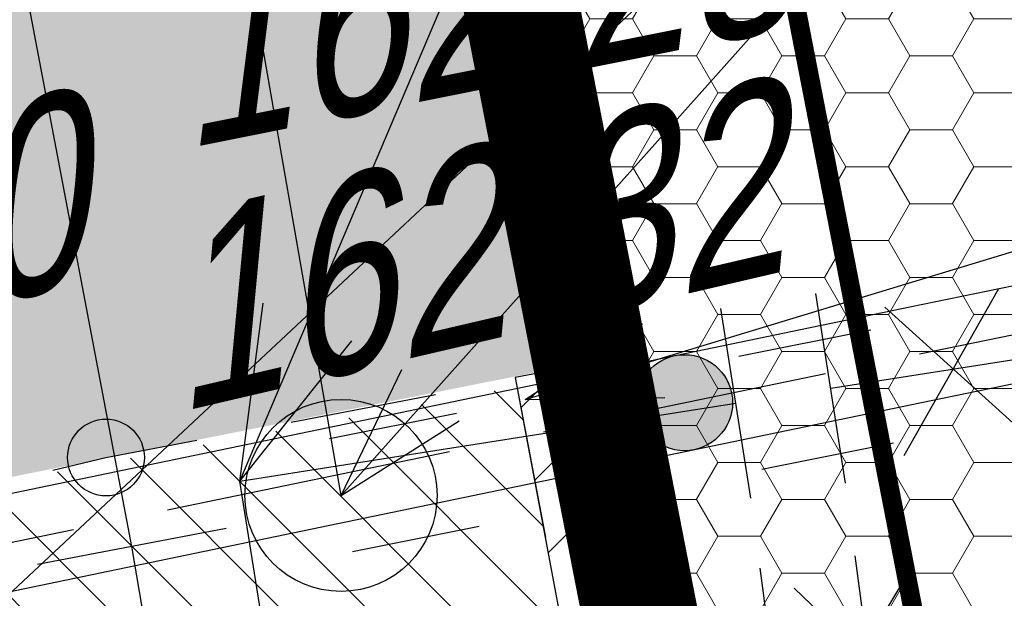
# Model space of a CAD drawing. Header units: millimetres. Extents: x 4385 to 11928, y 17253 to 36963.
# Tile 47 of 256: x 5882.63 to 5887.75, y 18485.79 to 18488.8. Entities that reach past the tile are written whole.
import ezdxf
from ezdxf import colors
from ezdxf.entities.mleader import LeaderData, LeaderLine
from ezdxf.math import Vec2, Vec3

# ---------------------------------------------------------------- set-up
doc = ezdxf.new("R2010")
doc.units = ezdxf.units.MM
for name, pattern in [('CENTER', [50.8, 31.75, -6.35, 6.35, -6.35]), ('DASHED', [19.05, 12.7, -6.35]), ('ГП_Ботаническая_1 и 2 этап$0$ACAD_ISO04W100', [30, 24, -3, 0, -3])]:
    doc.linetypes.add(name, pattern=pattern)
for name, color, linetype, lineweight in [('Геоподоснова_34179-21 от 9.08.21$0$Водосток проектный', 7, 'Continuous', 25), ('Геоподоснова_34179-21 от 9.08.21$0$Газопровод', 7, 'Continuous', 25), ('Геоподоснова_34179-21 от 9.08.21$0$Горизонтали', 7, 'Continuous', 25), ('Геоподоснова_34179-21 от 9.08.21$0$Граница улицы', 7, 'Continuous', 25), ('Геоподоснова_34179-21 от 9.08.21$0$Кабель Мосэнерго', 7, 'Continuous', 25), ('Геоподоснова_34179-21 от 9.08.21$0$Красные линии', 7, 'Continuous', 25), ('Геоподоснова_34179-21 от 9.08.21$0$Ограды', 7, 'Continuous', 25), ('Геоподоснова_34179-21 от 9.08.21$0$Фонтаны', 7, 'Continuous', 25), ('ГП_Ботаническая_1 и 2 этап$0$ГП_здан_проект_оси', 50, 'ГП_Ботаническая_1 и 2 этап$0$ACAD_ISO04W100', 15), ('ГП_граница_3_этапа_500', 202, 'Continuous', 15), ('ГП_здан_проект_оси', 50, 'CENTER', 0), ('ГП_тротуары', 210, 'Continuous', 5)]:
    doc.layers.add(name, color=color, linetype=linetype, lineweight=lineweight)
for name, color, linetype, true_color in [('ГП_граница_ГПЗУ_500', 7, 'Continuous', 0x0000f5), ('ГП_дороги_сущ', 7, 'Continuous', 0xd0c5b3), ('ГП_здан_проект_гараж', 7, 'Continuous', 0xcc0000)]:
    doc.layers.add(name, color=color, linetype=linetype, true_color=true_color)
for name, color, linetype, lineweight, true_color, transparency in [('ГП_дороги_штриховка_сущ', 7, 'Continuous', 0, 0xc8d0d0, 0.6), ('ГП_озел_штриховка_сущ', 7, 'Continuous', 0, 0x829556, 0.6), ('ГП_тротуары_штриховка_сущ', 7, 'Continuous', 0, 0xba8573, 0.6), ('Покр_георешетка_газон_8.2(з)', 7, 'Continuous', 0, 0x394c26, 0.5)]:
    doc.layers.add(name, color=color, linetype=linetype, lineweight=lineweight, true_color=true_color, transparency=transparency)
doc.layers.add('ГП_текст этапы', color=7, linetype='Continuous', lineweight=5, true_color=0x000000)
doc.layers.add('Покр_георешетка_газон_8.2(п)', color=7, linetype='Continuous', lineweight=0, true_color=0x394c26)
doc.styles.add('GENERATED_STYLE_1', font='GOTHIC.TTF')
doc.styles.add('Геоподоснова_34179-21 от 9.08.21$0$Style-RUSSIAN_1251 I 0.32289', font='RUSSIAN_1251.shx', dxfattribs={"oblique": 18.5})
pattern_1 = [(0, (-5962.5526, -18500.8752), (0.333375, 0.1924741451), [0.22225, -0.4445]), (120, (-5962.5526, -18500.8752), (-0.3333749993, 0.1924741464), [0.22225, -0.4445]), (60, (-5962.5526, -18500.8752), (7e-10, 0.3849482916), [-0.4445, 0.22225])]

# ---------------------------------------------------------------- blocks, each defined once
blk = doc.blocks.new('Геоподоснова_34179-21 от 9.08.21$0$PIKET_231')
at = {"layer": 'Геоподоснова_34179-21 от 9.08.21$0$Горизонтали', "color": 7, "linetype": 'Continuous', "lineweight": 25}
blk.add_arc((0, 0), 0.2, 0, 360, dxfattribs=at)
blk = doc.blocks.new('Геоподоснова_34179-21 от 9.08.21$0$msdElementTypeLineString_106')
at = {"layer": 'Геоподоснова_34179-21 от 9.08.21$0$Граница улицы', "color": 7, "linetype": 'Continuous', "lineweight": 25}
for p, q in [((2.0979, 6.6763), (2.8492, 6.8198)), ((3.2809, 6.8264), (3.422, 6.0747))]:
    blk.add_line(p, q, dxfattribs=at)
at = {"layer": 'Геоподоснова_34179-21 от 9.08.21$0$Граница улицы', "color": 7, "linetype": 'Continuous', "lineweight": 25, "flags": 128}
blk.add_lwpolyline([(0.8583, 6.4261), (1.1342, 6.4922), (1.6068, 6.5825)], dxfattribs=at)
blk = doc.blocks.new('Геоподоснова_34179-21 от 9.08.21$0$msdElementTypeLineString_108')
at = {"layer": 'Геоподоснова_34179-21 от 9.08.21$0$Ограды', "linetype": 'Continuous', "lineweight": 25}
h = blk.add_hatch(color=7, dxfattribs=at)
edge = h.paths.add_edge_path()
edge.add_arc((5.402, 1.7145), 0.25, 0, 360)
at = {"layer": 'Геоподоснова_34179-21 от 9.08.21$0$Ограды', "color": 7, "linetype": 'Continuous', "lineweight": 25}
for p, q in [((6.5752, 2.2131), (7.5544, 2.4161)), ((6.626, 1.9683), (8.0948, 2.2728)), ((5.5961, 2.01), (6.5752, 2.2131)), ((4.6169, 1.807), (5.5961, 2.01)), ((6.6768, 1.7235), (7.6559, 1.9265)), ((4.6676, 1.5622), (6.1364, 1.8667)), ((3.6377, 1.604), (4.6169, 1.807)), ((5.6976, 1.5204), (6.6768, 1.7235)), ((2.6585, 1.401), (3.6377, 1.604)), ((4.7184, 1.3174), (5.6976, 1.5204)), ((2.7093, 1.1562), (4.1781, 1.4607)), ((1.6794, 1.1979), (2.6585, 1.401)), ((3.7392, 1.1144), (4.7184, 1.3174)), ((2.7601, 0.9114), (3.7392, 1.1144)), ((0.751, 0.7501), (2.2197, 1.0546)), ((1.7809, 0.7083), (2.7601, 0.9114))]:
    blk.add_line(p, q, dxfattribs=at)
blk.add_circle((5.402, 1.7145), 0.25, dxfattribs=at)
blk.add_circle((5.402, 1.7145), 0.25, dxfattribs=at)
blk = doc.blocks.new('Геоподоснова_34179-21 от 9.08.21$0$msdElementTypeLineString_170')
at = {"layer": 'Геоподоснова_34179-21 от 9.08.21$0$Газопровод', "color": 1, "linetype": 'Continuous', "lineweight": 25}
for p, q in [((4.3573, 45.0806), (3.8644, 44.2105)), ((3.7649, 44.9854), (4.5062, 44.3134))]:
    blk.add_line(p, q, dxfattribs=at)
blk = doc.blocks.new('Геоподоснова_34179-21 от 9.08.21$0$msdElementTypeLineString_171')
at = {"layer": 'Геоподоснова_34179-21 от 9.08.21$0$Газопровод', "color": 16, "linetype": 'Continuous', "lineweight": 25}
for p, q in [((3.6534, 44.1615), (3.4981, 45.1494)), ((3.1595, 44.0839), (3.0042, 45.0718)), ((3.5757, 44.6555), (5.3511, 44.9345))]:
    blk.add_line(p, q, dxfattribs=at)
at = {"layer": 'Геоподоснова_34179-21 от 9.08.21$0$Газопровод', "color": 16, "linetype": 'Continuous', "lineweight": 25, "flags": 128}
blk.add_lwpolyline([(0.6536, 43.2032), (0.5, 44.172), (3.0818, 44.5778)], dxfattribs=at)
blk = doc.blocks.new('Геоподоснова_34179-21 от 9.08.21$0$msdElementTypeMultiLine_20')
at = {"layer": 'Геоподоснова_34179-21 от 9.08.21$0$Газопровод', "color": 1, "linetype": 'Continuous', "lineweight": 25}
blk.add_blockref('Геоподоснова_34179-21 от 9.08.21$0$msdElementTypeLineString_170', (0.093, 0.093), dxfattribs=at)
at = {"layer": 'Геоподоснова_34179-21 от 9.08.21$0$Газопровод', "color": 16, "linetype": 'Continuous', "lineweight": 25}
blk.add_blockref('Геоподоснова_34179-21 от 9.08.21$0$msdElementTypeLineString_171', (0, 0), dxfattribs=at)
blk = doc.blocks.new('Геоподоснова_34179-21 от 9.08.21$0$msdElementTypeLineString_179')
at = {"layer": 'Геоподоснова_34179-21 от 9.08.21$0$Газопровод', "color": 1, "linetype": 'Continuous', "lineweight": 25}
for p, q in [((7.283, 1.6928), (6.7687, 0.8352)), ((6.6884, 1.6124), (7.4128, 0.9221))]:
    blk.add_line(p, q, dxfattribs=at)
blk = doc.blocks.new('Геоподоснова_34179-21 от 9.08.21$0$msdElementTypeLineString_180')
at = {"layer": 'Геоподоснова_34179-21 от 9.08.21$0$Газопровод', "color": 16, "linetype": 'Continuous', "lineweight": 25}
for p, q in [((7.2307, 0.8831), (7.1, 1.8745)), ((6.735, 0.8177), (6.6043, 1.8091))]:
    blk.add_line(p, q, dxfattribs=at)
blk = doc.blocks.new('Геоподоснова_34179-21 от 9.08.21$0$msdElementTypeMultiLine_27')
at = {"layer": 'Геоподоснова_34179-21 от 9.08.21$0$Газопровод', "color": 16, "linetype": 'Continuous', "lineweight": 25}
blk.add_blockref('Геоподоснова_34179-21 от 9.08.21$0$msdElementTypeLineString_180', (0, 0), dxfattribs=at)
at = {"layer": 'Геоподоснова_34179-21 от 9.08.21$0$Газопровод', "color": 1, "linetype": 'Continuous', "lineweight": 25}
blk.add_blockref('Геоподоснова_34179-21 от 9.08.21$0$msdElementTypeLineString_179', (0.093, 0.093), dxfattribs=at)
blk = doc.blocks.new('Геоподоснова_34179-21 от 9.08.21$0$msdElementTypeLineString_212')
at = {"layer": 'Геоподоснова_34179-21 от 9.08.21$0$Кабель Мосэнерго', "color": 7, "linetype": 'Continuous', "lineweight": 25}
for p, q in [((1.9912, 7.8904), (1.0088, 7.7036)), ((3.1882, 1.5934), (2.2058, 1.4066))]:
    blk.add_line(p, q, dxfattribs=at)
blk = doc.blocks.new('Геоподоснова_34179-21 от 9.08.21$0$msdElementTypeMultiLine_50')
at = {"layer": 'Геоподоснова_34179-21 от 9.08.21$0$Кабель Мосэнерго', "color": 7, "linetype": 'Continuous', "lineweight": 25, "flags": 128}
blk.add_lwpolyline([(2.697, 1.5), (1.5, 7.797)], dxfattribs=at)
at = {"layer": 'Геоподоснова_34179-21 от 9.08.21$0$Кабель Мосэнерго', "color": 7, "linetype": 'Continuous', "lineweight": 25}
blk.add_blockref('Геоподоснова_34179-21 от 9.08.21$0$msdElementTypeLineString_212', (0, 0), dxfattribs=at)
blk = doc.blocks.new('Геоподоснова_34179-21 от 9.08.21$0$DIMTXT_174')
at = {"layer": 'Геоподоснова_34179-21 от 9.08.21$0$Газопровод', "color": 16, "linetype": 'Continuous', "lineweight": 25}
for q in [(0.1214, 0.9261), (0.5817, 0.7308)]:
    blk.add_line((0, 0), q, dxfattribs=at)
at = {"layer": 'Геоподоснова_34179-21 от 9.08.21$0$Газопровод', "color": 16, "linetype": 'Continuous', "lineweight": 25, "flags": 128}
blk.add_lwpolyline([(0, 0), (1.9033, 4.485), (9.2312, 5.9249)], dxfattribs=at)
blk = doc.blocks.new('Геоподоснова_34179-21 от 9.08.21$0$KOLOD_82')
at = {"layer": 'Геоподоснова_34179-21 от 9.08.21$0$Водосток проектный', "color": 7, "linetype": 'Continuous', "lineweight": 25}
blk.add_arc((0, 0), 0.5, 0, 360, dxfattribs=at)
blk = doc.blocks.new('Геоподоснова_34179-21 от 9.08.21$0$msdElementTypeLineString_868')
at = {"layer": 'Геоподоснова_34179-21 от 9.08.21$0$Водосток проектный', "color": 7, "linetype": 'Continuous', "lineweight": 25}
for p, q in [((2.8178, 0.5673), (2.1315, 0.4292)), ((0.661, 0.1334), (0.0002, 0.0004))]:
    blk.add_line(p, q, dxfattribs=at)
blk = doc.blocks.new('Геоподоснова_34179-21 от 9.08.21$0$msdElementTypeLineString_869')
at = {"layer": 'Геоподоснова_34179-21 от 9.08.21$0$Водосток проектный', "color": 7, "linetype": 'Continuous', "lineweight": 25}
for p, q in [((2.8185, 0.5675), (2.1322, 0.4294)), ((0.6617, 0.1336), (0.0008, 0.0006))]:
    blk.add_line(p, q, dxfattribs=at)
blk = doc.blocks.new('Геоподоснова_34179-21 от 9.08.21$0$msdElementTypeMultiLine_534')
at = {"layer": 'Геоподоснова_34179-21 от 9.08.21$0$Водосток проектный', "color": 7, "linetype": 'Continuous', "lineweight": 25, "flags": 128}
blk.add_lwpolyline([(1.7194, 0.2491), (1.9915, 0.3038), (2.0293, 0.3138), (2.0572, 0.3264), (2.0954, 0.3458), (2.1278, 0.371), (2.1507, 0.3967), (2.1696, 0.4309), (2.1835, 0.4665), (2.1848, 0.4948), (2.1839, 0.5227), (2.0685, 1.0962), (2.059, 1.12), (2.0482, 1.1389), (2.0297, 1.1609), (2.0104, 1.1757), (1.9833, 1.1937), (1.9545, 1.209), (1.9203, 1.2161), (1.8722, 1.2228), (1.8353, 1.2201), (1.5316, 1.159)], dxfattribs=at)
at = {"layer": 'Геоподоснова_34179-21 от 9.08.21$0$Водосток проектный', "color": 7, "linetype": 'Continuous', "lineweight": 25}
for name, p in [('Геоподоснова_34179-21 от 9.08.21$0$msdElementTypeLineString_869', (0.407, 0.761)), ('Геоподоснова_34179-21 от 9.08.21$0$msdElementTypeLineString_868', (0.526, 0.173))]:
    blk.add_blockref(name, p, dxfattribs=at)
blk = doc.blocks.new('Геоподоснова_34179-21 от 9.08.21$0$msdElementTypeLineString_879')
at = {"layer": 'Геоподоснова_34179-21 от 9.08.21$0$Водосток проектный', "color": 7, "linetype": 'Continuous', "lineweight": 25}
blk.add_line((2.655, 42.3865), (1.4566, 49.255), dxfattribs=at)
blk = doc.blocks.new('Геоподоснова_34179-21 от 9.08.21$0$msdElementTypeMultiLine_541')
at = {"layer": 'Геоподоснова_34179-21 от 9.08.21$0$Водосток проектный', "color": 7, "linetype": 'Continuous', "lineweight": 25}
blk.add_blockref('Геоподоснова_34179-21 от 9.08.21$0$msdElementTypeLineString_879', (0.467, 0.467), dxfattribs=at)
blk = doc.blocks.new('Геоподоснова_34179-21 от 9.08.21$0$DIMTXT_262')
at = {"layer": 'Геоподоснова_34179-21 от 9.08.21$0$Водосток проектный', "color": 7, "linetype": 'Continuous', "lineweight": 25}
for q in [(0.3169, 0.6554), (0.6153, 0.389)]:
    blk.add_line((0, 0), q, dxfattribs=at)
at = {"layer": 'Геоподоснова_34179-21 от 9.08.21$0$Водосток проектный', "color": 7, "linetype": 'Continuous', "lineweight": 25, "flags": 128}
blk.add_lwpolyline([(0, 0), (3.2386, 3.6283), (10.1954, 4.9953)], dxfattribs=at)
blk = doc.blocks.new('Геоподоснова_34179-21 от 9.08.21$0$DIMTXT_274')
at = {"layer": 'Геоподоснова_34179-21 от 9.08.21$0$Водосток проектный', "color": 7, "linetype": 'Continuous', "lineweight": 25}
for q in [(0.6117, 0.3947), (0.7279, 0.0119)]:
    blk.add_line((0, 0), q, dxfattribs=at)
at = {"layer": 'Геоподоснова_34179-21 от 9.08.21$0$Водосток проектный', "color": 7, "linetype": 'Continuous', "lineweight": 25, "flags": 128}
blk.add_lwpolyline([(0, 0), (3.5289, 1.0711), (11.1219, 2.5631)], dxfattribs=at)
blk = doc.blocks.new('Геоподоснова_34179-21 от 9.08.21$0$msdElementTypeLineString_923')
at = {"layer": 'Геоподоснова_34179-21 от 9.08.21$0$Красные линии', "linetype": 'Continuous', "lineweight": 25}
blk.add_hatch(color=1, dxfattribs=at).paths.add_polyline_path([(39.9988, 58.9943), (39.4243, 61.9387), (39.6697, 61.9866), (40.2442, 59.0421)])
blk = doc.blocks.new('Геоподоснова_34179-21 от 9.08.21$0$msdElementTypeLineString_927')
at = {"layer": 'Геоподоснова_34179-21 от 9.08.21$0$Красные линии', "linetype": 'Continuous', "lineweight": 25}
for points in [[(39.4514, 41.3133), (39.2599, 42.2948), (39.5053, 42.3426), (39.6968, 41.3611)], [(39.6429, 40.3318), (39.4514, 41.3133), (39.6968, 41.3611), (39.8883, 40.3796)], [(39.8344, 39.3503), (39.6429, 40.3318), (39.8883, 40.3796), (40.0798, 39.3982)], [(40.0259, 38.3688), (39.8344, 39.3503), (40.0798, 39.3982), (40.2713, 38.4167)]]:
    blk.add_hatch(color=1, dxfattribs=at).paths.add_polyline_path(points)
blk = doc.blocks.new('Геоподоснова_34179-21 от 9.08.21')
at = {"layer": 'Геоподоснова_34179-21 от 9.08.21$0$Кабель Мосэнерго', "color": 10, "linetype": 'Continuous', "lineweight": 25}
blk.add_line((5883.4194, 18484.8379), (5883.211, 18486.059), dxfattribs=at)
at = {"layer": 'Геоподоснова_34179-21 от 9.08.21$0$Водосток проектный', "color": 7, "linetype": 'Continuous', "lineweight": 25}
for name, p in [('Геоподоснова_34179-21 от 9.08.21$0$msdElementTypeMultiLine_541', (5881.178, 18443.471)), ('Геоподоснова_34179-21 от 9.08.21$0$DIMTXT_262', (5884.3, 18486.3245)), ('Геоподоснова_34179-21 от 9.08.21$0$DIMTXT_274', (5885.2588, 18486.8234)), ('Геоподоснова_34179-21 от 9.08.21$0$msdElementTypeMultiLine_534', (5883.833, 18485.857)), ('Геоподоснова_34179-21 от 9.08.21$0$KOLOD_82', (5884.3, 18486.3245))]:
    blk.add_blockref(name, p, dxfattribs=at)
at = {"layer": 'Геоподоснова_34179-21 от 9.08.21$0$Газопровод', "color": 16, "linetype": 'Continuous', "lineweight": 25}
blk.add_blockref('Геоподоснова_34179-21 от 9.08.21$0$DIMTXT_174', (5883.774, 18486.399), dxfattribs=at)
at = {"layer": 'Геоподоснова_34179-21 от 9.08.21$0$Газопровод', "color": 1, "linetype": 'Continuous', "lineweight": 25}
for name, p in [('Геоподоснова_34179-21 от 9.08.21$0$msdElementTypeMultiLine_20', (5883.274, 18442.227)), ('Геоподоснова_34179-21 от 9.08.21$0$msdElementTypeMultiLine_27', (5879.878, 18484.136))]:
    blk.add_blockref(name, p, dxfattribs=at)
at = {"layer": 'Геоподоснова_34179-21 от 9.08.21$0$Горизонтали', "color": 7, "linetype": 'Continuous', "lineweight": 25, "xscale": 1.000001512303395, "yscale": 1.000001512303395, "zscale": 1.000001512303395, "rotation": 280.648796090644}
blk.add_blockref('Геоподоснова_34179-21 от 9.08.21$0$PIKET_231', (5883.0762, 18486.5222), dxfattribs=at)
at = {"layer": 'Геоподоснова_34179-21 от 9.08.21$0$Граница улицы', "color": 7, "linetype": 'Continuous', "lineweight": 25}
blk.add_blockref('Геоподоснова_34179-21 от 9.08.21$0$msdElementTypeLineString_106', (5881.942, 18480.03), dxfattribs=at)
at = {"layer": 'Геоподоснова_34179-21 от 9.08.21$0$Кабель Мосэнерго', "color": 7, "linetype": 'Continuous', "lineweight": 25}
blk.add_blockref('Геоподоснова_34179-21 от 9.08.21$0$msdElementTypeMultiLine_50', (5880.514, 18484.559), dxfattribs=at)
at = {"layer": 'Геоподоснова_34179-21 от 9.08.21$0$Красные линии', "color": 1, "linetype": 'Continuous', "lineweight": 25}
for name, p in [('Геоподоснова_34179-21 от 9.08.21$0$msdElementTypeLineString_927', (5845.715, 18447.295)), ('Геоподоснова_34179-21 от 9.08.21$0$msdElementTypeLineString_923', (5845.715, 18426.809))]:
    blk.add_blockref(name, p, dxfattribs=at)
at = {"layer": 'Геоподоснова_34179-21 от 9.08.21$0$Ограды', "color": 7, "linetype": 'Continuous', "lineweight": 25}
blk.add_blockref('Геоподоснова_34179-21 от 9.08.21$0$msdElementTypeLineString_108', (5880.687, 18485.093), dxfattribs=at)
at = {"layer": 'Геоподоснова_34179-21 от 9.08.21$0$Горизонтали', "color": 7, "linetype": 'Continuous', "lineweight": 25, "style": 'Геоподоснова_34179-21 от 9.08.21$0$Style-RUSSIAN_1251 I 0.32289', "oblique": 18.5, "width": 0.799996}
for s, rotation, p in [('162.28', 11.3139, (5883.4867, 18488.1292)), ('162.32', 13.1232, (5883.4497, 18486.7562))]:
    blk.add_text(s, height=1, rotation=rotation, dxfattribs=at).set_placement(p)
at = {"layer": 'Геоподоснова_34179-21 от 9.08.21$0$Фонтаны', "color": 7, "linetype": 'Continuous', "lineweight": 25, "style": 'Геоподоснова_34179-21 от 9.08.21$0$Style-RUSSIAN_1251 I 0.32289', "oblique": 18.5, "width": 0.799996}
blk.add_text('162.30', height=1, rotation=12.718, dxfattribs=at).set_placement((5879.8023, 18486.7166))
blk = doc.blocks.new('ГП_Ботаническая_1 и 2 этап')
at = {"layer": 'ГП_Ботаническая_1 и 2 этап$0$ГП_здан_проект_оси'}
blk.add_line((5850.5092, 18674.8041), (5898.1459, 18429.8487), dxfattribs=at)
blk = doc.blocks.new('Покр')
at = {"layer": 'Покр_георешетка_газон_8.2(з)'}
h = blk.add_hatch(dxfattribs=at)
h.set_pattern_fill('HONEY', color=256, scale=0.07)
h.set_pattern_definition(pattern_1)
h.paths.add_polyline_path([(-74.4116, -19.5468), (-76.22, -17.608), (-77.9929, -8.523), (-76.1823, -10.4643)])
at = {"layer": 'Покр_георешетка_газон_8.2(п)'}
h = blk.add_hatch(dxfattribs=at)
h.set_pattern_fill('HONEY', color=256, scale=0.07)
h.set_pattern_definition(pattern_1)
h.paths.add_polyline_path([(-76.1823, -10.4643), (-74.4116, -19.5468), (-67.7092, -26.7331), (-69.4989, -17.63)])

msp = doc.modelspace()

# ---------------------------------------------------------------- linework, layer by layer
at = {"layer": 'ГП_тротуары'}
msp.add_line((5886.3326, 18483.2672), (5884.7823, 18491.2119), dxfattribs=at)

# ---------------------------------------------------------------- block references
msp.add_blockref('Покр', (5962.5526, 18500.8752))

# ---------------------------------------------------------------- next in the draw order: block references
msp.add_blockref('ГП_Ботаническая_1 и 2 этап', (0, 0))

# ---------------------------------------------------------------- next in the draw order: hatches: boundary and pattern name
at = {"layer": 'ГП_дороги_штриховка_сущ'}
h = msp.add_hatch(color=256, dxfattribs=at)
h.dxf.hatch_style = 1
edge = h.paths.add_edge_path()
edge.add_line((5925.766, 18433.8547), (5941.9444, 18436.9725))
edge.add_line((5941.9444, 18436.9725), (5953.8571, 18439.646))
edge.add_line((5953.8571, 18439.646), (5952.8502, 18448.5953))
edge.add_line((5952.8502, 18448.5953), (5934.3906, 18444.9165))
edge.add_line((5934.3906, 18444.9165), (5923.7766, 18442.8923))
edge.add_line((5923.7766, 18442.8923), (5913.7654, 18440.8707))
edge.add_arc((6024.7505, 17851.7011), 599.5319, 100.668107, 101.5278222)
edge.add_line((5904.9378, 18439.1392), (5895.2208, 18437.0544))
edge.add_arc((5892.782, 18446.9187), 10.1613, 258.72901, 283.88703, ccw=False)
edge.add_arc((5892.507, 18446.219), 9.4224, 228.12261, 259.53734, ccw=False)
edge.add_arc((5892.8529, 18446.8038), 10.0895, 191.39778, 228.8772, ccw=False)
edge.add_line((5882.9623, 18444.8099), (5882.8537, 18445.3574))
edge.add_line((5882.8537, 18445.3574), (5880.7039, 18455.6011))
edge.add_line((5880.7039, 18455.6011), (5876.3651, 18478.0565))
edge.add_arc((5883.2363, 18479.4102), 7.0034, 102.08959, 191.14549, ccw=False)
edge.add_line((5881.7695, 18486.2583), (5885.6107, 18487.0248))
edge.add_line((5885.6107, 18487.0248), (5884.5759, 18492.3275))
edge.add_line((5884.5759, 18492.3275), (5880.7249, 18491.731))
edge.add_arc((5879.8374, 18497.3175), 5.6566, 253.3213, 279.0267, ccw=False)
edge.add_arc((5879.968, 18499.3125), 7.6183, 187.5257, 256.68805, ccw=False)
edge.add_line((5872.4153, 18498.3147), (5871.0954, 18505.1739))
edge.add_line((5871.0954, 18505.1739), (5870.7602, 18506.8572))
edge.add_line((5870.7602, 18506.8572), (5869.698, 18512.3769))
edge.add_line((5869.698, 18512.3769), (5868.2479, 18519.8057))
edge.add_line((5868.2479, 18519.8057), (5866.9127, 18526.8007))
edge.add_line((5866.9127, 18526.8007), (5865.7651, 18532.8131))
edge.add_line((5865.7651, 18532.8131), (5864.6612, 18538.596))
edge.add_line((5864.6612, 18538.596), (5864.202, 18540.87))
edge.add_line((5864.202, 18540.87), (5863.4947, 18545.3722))
edge.add_line((5863.4947, 18545.3722), (5863.3158, 18545.3437))
edge.add_line((5863.3158, 18545.3437), (5861.851, 18553.0529))
edge.add_line((5861.851, 18553.0529), (5861.1491, 18556.7274))
edge.add_line((5861.1491, 18556.7274), (5860.1071, 18562.17))
edge.add_line((5860.1071, 18562.17), (5859.4255, 18565.7303))
edge.add_line((5859.4255, 18565.7303), (5858.5151, 18570.4769))
edge.add_line((5858.5151, 18570.4769), (5857.5968, 18575.222))
edge.add_line((5857.5968, 18575.222), (5848.5543, 18573.2514))
edge.add_line((5848.5543, 18573.2514), (5849.5018, 18568.4775))
edge.add_line((5849.5018, 18568.4775), (5850.8986, 18561.3118))
edge.add_line((5850.8986, 18561.3118), (5851.9494, 18555.8278))
edge.add_line((5851.9494, 18555.8278), (5853.7721, 18546.315))
edge.add_line((5853.7721, 18546.315), (5855.0784, 18540.2297))
edge.add_line((5855.0784, 18540.2297), (5856.3648, 18533.9804))
edge.add_line((5856.3648, 18533.9804), (5857.6027, 18527.5711))
edge.add_line((5857.6027, 18527.5711), (5860.1732, 18514.262))
edge.add_line((5860.1732, 18514.262), (5861.2606, 18508.6321))
edge.add_line((5861.2606, 18508.6321), (5867.4741, 18476.4277))
edge.add_line((5867.4741, 18476.4277), (5871.8034, 18453.8927))
edge.add_line((5871.8034, 18453.8927), (5874.1284, 18441.5907))
edge.add_arc((5866.6336, 18439.7926), 7.7075, -71.14644, 13.49117, ccw=False)
edge.add_line((5869.1243, 18432.4987), (5871.4472, 18422.9255))
edge.add_arc((5869.2695, 18415.8164), 7.4352, 51.97644, 72.96891, ccw=False)
edge.add_line((5873.8494, 18421.6735), (5887.3412, 18424.7033))
edge.add_arc((5895.4998, 18415.1295), 12.5785, 101.57611, 130.43684, ccw=False)
edge.add_line((5892.9757, 18427.4522), (5897.6786, 18428.4156))
edge.add_line((5897.6786, 18428.4156), (5906.5646, 18430.1732))
edge.add_arc((6084.6926, 17553.0352), 895.0423, 100.227856, 101.4794371, ccw=False)
at = {"layer": 'ГП_озел_штриховка_сущ'}
h = msp.add_hatch(dxfattribs=at)
h.set_pattern_fill('ANSI31', color=256, scale=0.1)
h.paths.add_polyline_path([(5902.5841, 18448.0458), (5903.8056, 18441.8214), (5922.6065, 18445.5107), (5934.6951, 18448.0265), (5951.702, 18451.333), (5954.1827, 18451.8153), (5952.9348, 18458.0908)])
edge = h.paths.add_edge_path()
edge.add_line((5900.2096, 18448.7517), (5901.643, 18441.364))
edge.add_line((5901.643, 18441.364), (5896.2222, 18440.1367))
edge.add_arc((5895.7806, 18442.0873), 2, 190.8754, 282.7575, ccw=False)
edge.add_line((5893.8165, 18441.7099), (5886.891, 18477.757))
edge.add_line((5886.891, 18477.757), (5887.39, 18477.8487))
edge.add_line((5887.39, 18477.8487), (5893.33, 18447.41))
edge.add_line((5893.33, 18447.41), (5900.2096, 18448.7517))
edge = h.paths.add_edge_path()
edge.add_line((5882.8443, 18445.3476), (5889.4819, 18446.8514))
edge.add_line((5889.4819, 18446.8514), (5885.7032, 18466.3115))
edge.add_line((5885.7032, 18466.3115), (5882.7383, 18481.6154))
edge.add_line((5882.7383, 18481.6154), (5881.9423, 18486.2502))
edge.add_arc((5883.2604, 18479.3486), 7.0264, 100.81231, 190.67739)
edge.add_line((5876.3556, 18478.0467), (5880.6945, 18455.5913))
edge.add_line((5880.6945, 18455.5913), (5882.8443, 18445.3476))
h.paths.add_polyline_path([(6035.0237, 18508.0269), (6039.2132, 18503.5739), (6057.801, 18521.457), (6053.7946, 18525.6736)])
h.paths.add_polyline_path([(6033.0608, 18497.6547), (6028.8217, 18502.1963), (6016.6116, 18490.7174), (6020.9013, 18485.9562)])
h = msp.add_hatch(dxfattribs=at)
h.set_pattern_fill('ANSI31', color=256, scale=0.1)
h.paths.add_polyline_path([(5886.504, 18480.03), (5886.9475, 18480.1165), (5885.6015, 18487.0136), (5885.2069, 18486.9395)])
at = {"layer": 'ГП_тротуары_штриховка_сущ'}
h = msp.add_hatch(dxfattribs=at)
h.set_pattern_fill('ANSI31', color=256, scale=0.1, angle=90)
edge = h.paths.add_edge_path()
edge.add_line((5886.891, 18477.757), (5887.39, 18477.8487))
edge.add_line((5887.39, 18477.8487), (5886.9475, 18480.1165))
edge.add_line((5886.9475, 18480.1165), (5886.504, 18480.03))
edge.add_line((5886.504, 18480.03), (5885.2161, 18486.8906))
edge.add_line((5885.2161, 18486.8906), (5882.6187, 18486.4101))
edge.add_line((5882.6187, 18486.4101), (5881.9432, 18486.2446))
edge.add_line((5881.9432, 18486.2446), (5882.7383, 18481.6154))
edge.add_line((5882.7383, 18481.6154), (5885.7032, 18466.3115))
edge.add_line((5885.7032, 18466.3115), (5889.4819, 18446.8514))
edge.add_line((5889.4819, 18446.8514), (5882.8443, 18445.3476))
edge.add_line((5882.8443, 18445.3476), (5882.9529, 18444.8002))
edge.add_arc((5892.7617, 18446.7466), 10, 191.22368, 248.71592)
edge.add_arc((5892.7617, 18446.7466), 10, 248.71592, 258.56413)
edge.add_arc((5892.7719, 18446.9399), 10.1915, 258.7229, 283.84892)
edge.add_line((5895.2114, 18437.0446), (5904.9284, 18439.1294))
edge.add_arc((6024.7411, 17851.6914), 599.5319, 100.6706053, 101.5278222, ccw=False)
edge.add_line((5913.7303, 18440.8562), (5913.8066, 18440.8712))
edge.add_line((5913.8066, 18440.8712), (5923.7672, 18442.8826))
edge.add_line((5923.7672, 18442.8826), (5930.571, 18444.1801))
edge.add_line((5930.571, 18444.1801), (5947.6582, 18447.5527))
edge.add_line((5947.6582, 18447.5527), (5953.962, 18448.809))
edge.add_arc((5951.6261, 18456.7008), 8.2302, 286.48822, 295.94811)
edge.add_arc((5952.4823, 18455.2746), 6.5748, 294.67692, 308.80871)
edge.add_arc((5953.728, 18453.9668), 4.7774, 306.9967, 311.3936)
edge.add_arc((5956.2052, 18451.3949), 1.2202, 303.9637, 321.1614)
edge.add_arc((5955.7164, 18451.6481), 1.7632, 324.7172, 340.5192)
edge.add_arc((5956.2052, 18451.3949), 1.2202, 344.075, 360.1682)
edge.add_arc((5945.9344, 18451.3648), 11.4911, 0.16819, 12.09667)
edge.add_line((5957.1704, 18453.7729), (5956.453, 18457.12))
edge.add_line((5956.453, 18457.12), (5976.513, 18463.101))
edge.add_line((5976.513, 18463.101), (5978.9335, 18464.1052))
edge.add_line((5978.9335, 18464.1052), (5900.2096, 18448.7517))
edge.add_line((5900.2096, 18448.7517), (5901.643, 18441.364))
edge.add_line((5901.643, 18441.364), (5896.2222, 18440.1367))
edge.add_arc((5895.7806, 18442.0873), 2, 190.8754, 282.7575, ccw=False)
edge.add_line((5893.8165, 18441.7099), (5886.891, 18477.757))
h.paths.add_polyline_path([(5922.6065, 18445.5107), (5903.8056, 18441.8214), (5902.5841, 18448.0458), (5952.9348, 18458.0908), (5954.1827, 18451.8153), (5951.702, 18451.333), (5934.6951, 18448.0265)], flags=16)
edge = h.paths.add_edge_path()
edge.add_line((6028.4873, 18489.5799), (6025.8995, 18490.739))
edge.add_line((6025.8995, 18490.739), (6025.883, 18490.749))
edge.add_line((6025.883, 18490.749), (6020.9013, 18485.9562))
edge.add_line((6020.9013, 18485.9562), (6016.6116, 18490.7174))
edge.add_line((6016.6116, 18490.7174), (6020.557, 18494.4265))
edge.add_line((6020.557, 18494.4265), (6028.8265, 18502.2007))
edge.add_line((6028.8265, 18502.2007), (6028.1079, 18502.9717))
edge.add_line((6028.1079, 18502.9717), (6028.1, 18502.9801))
edge.add_line((6028.1, 18502.9801), (5997.6703, 18474.4271))
edge.add_line((5997.6703, 18474.4271), (5998.1583, 18473.9056))
edge.add_line((5998.1583, 18473.9056), (6001.253, 18475.867))
edge.add_line((6001.253, 18475.867), (6015.7142, 18487.6931))
edge.add_line((6015.7142, 18487.6931), (6020.3566, 18483.9576))
edge.add_arc((6021.3712, 18485.5), 1.8462, 236.6642, 311.6895)
edge.add_arc((6005.6131, 18505.3265), 27.1695, 308.69579, 315.15269)
edge.add_line((6024.876, 18486.166), (6028.4873, 18489.5799))

# ---------------------------------------------------------------- next in the draw order: linework, layer by layer
at = {"layer": 'ГП_граница_3_этапа_500', "const_width": 0.3}
msp.add_lwpolyline([(6059.56, 18532.5), (6027.3143, 18567.0681), (6002.7793, 18544.1688), (6003.5846, 18543.3047), (6005.1044, 18541.6701), (5997.569, 18534.6426), (5957.8092, 18577.5336), (5913.6125, 18536.3219), (5912.637, 18537.368), (5881.4501, 18508.2874), (5893.33, 18447.41), (5988.7, 18466.01), (5992.4735, 18469.5508), (5994.4653, 18471.4197), (5997.6705, 18474.4273), (6011.2722, 18487.1901), (6028.0945, 18502.975)], close=True, dxfattribs=at)
at = {"layer": 'ГП_граница_ГПЗУ_500', "const_width": 0.6}
msp.add_lwpolyline([(5908.35, 18693.62), (6021.68, 18572.86), (6059.56, 18532.5), (5988.7, 18466.01), (5893.33, 18447.41), (5866.96, 18582.54), (5865.98, 18582.35), (5863.92, 18593.17), (5864.85, 18593.36), (5851.03, 18664.19), (5868.97, 18667.79), (5895.42, 18681.33), (5908.35, 18693.62)], dxfattribs=at)
at = {"layer": 'ГП_дороги_сущ'}
msp.add_lwpolyline([(5886.504, 18480.03), (5886.9475, 18480.1165), (5885.6015, 18487.0136), (5885.2069, 18486.9395)], close=True, dxfattribs=at)
at = {"layer": 'ГП_здан_проект_гараж', "linetype": 'DASHED', "ltscale": 0.09, "const_width": 0.1}
msp.add_lwpolyline([(5882.6908, 18509.3211), (5912.5151, 18537.1375), (5913.4564, 18536.1283), (5957.7362, 18577.4272), (5997.6437, 18534.6392), (6005.421, 18541.8929), (6003.1668, 18544.3098), (6020.6082, 18560.577), (6051.6079, 18527.3397), (6022.3781, 18500.0777), (6020.5024, 18502.0887), (5982.5544, 18466.6954), (5894.3173, 18449.5359)], close=True, dxfattribs=at)
at = {"layer": 'ГП_здан_проект_оси', "ltscale": 0.1}
msp.add_line((5881.5017, 18515.4361), (5895.0406, 18445.8167), dxfattribs=at)

# ---------------------------------------------------------------- next in the draw order: block references
msp.add_blockref('Геоподоснова_34179-21 от 9.08.21', (0, 0))

# ---------------------------------------------------------------- next in the draw order: leaders
at = {"layer": 'ГП_текст этапы'}
ml = msp.add_multileader_mtext('Standard', dxfattribs=at)
ml.set_content('{\\C28;\\c855309;3 этап строительства}', color=256, style='GENERATED_STYLE_1')
ml.set_leader_properties()
ml.build(insert=Vec2(0, 0))
ml.multileader.update_dxf_attribs({"text_right_attachment_type": 6, "dogleg_length": 0.36, "arrow_head_size": 1})
ctx = ml.context
ctx.base_point, ctx.char_height, ctx.arrow_head_size, ctx.plane_origin, ctx.plane_x_axis, ctx.plane_y_axis = Vec3(5863.2892, 18469.123), 1.5, 1, Vec3(5889.3062, 18492.1111), Vec3(0.731354, 0.681998), Vec3(-0.681998, 0.731354)
ctx.right_attachment, ctx.text_align_type = 6, 2
notes = []
notes.append((ctx, [(1, (1, 1, 0), (5879.4236, 18482.8656), (-0.731354, -0.681998), 2.36, [(0, [(5889.3062, 18492.1111)], 0, [])])]))
ctx.mtext.insert, ctx.mtext.text_direction, ctx.mtext.rotation, ctx.mtext.width, ctx.mtext.alignment, ctx.mtext.flow_direction = Vec3(5874.9351, 18481.2859), Vec3(0.731354, 0.681998), 0.750492, 14.810715, 3, 5
ctx.mtext.has_bg_fill, ctx.mtext.bg_color, ctx.mtext.bg_scale_factor, ctx.mtext.bg_transparency, ctx.mtext.use_window_bg_color = 1, -1073741824, 1, 0, 1
for ctx, leaders in notes:
    for number, flags, end, landing, length, lines in leaders:
        leader = LeaderData()
        leader.index, (leader.has_last_leader_line, leader.has_dogleg_vector, leader.attachment_direction) = number, flags
        leader.last_leader_point, leader.dogleg_vector, leader.dogleg_length = Vec3(end), Vec3(landing), length
        for number, points, colour, breaks in lines:
            line = LeaderLine()
            line.index, line.vertices, line.color, line.breaks = number, Vec3.list(points), colors.encode_raw_color(colour), breaks
            leader.lines.append(line)
        ctx.leaders.append(leader)

doc.saveas('drawing.dxf')
